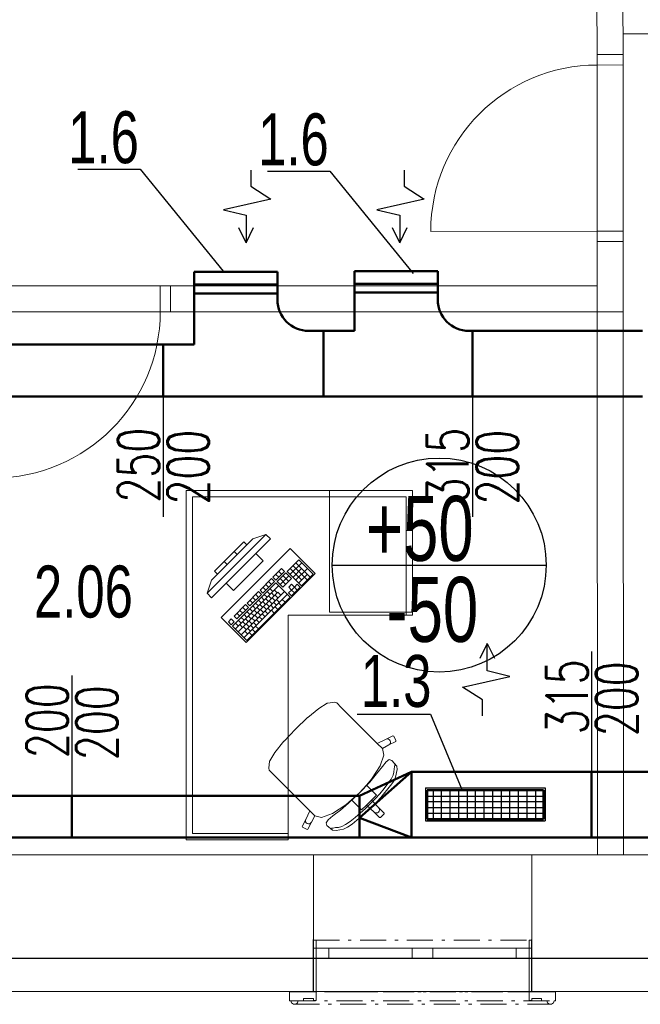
# Model space of a CAD drawing. Header units: millimetres. Extents: x 28262 to 240133, y -152087 to 56534.
# Tile 88 of 107: x 209948 to 212933, y -35940 to -31203. Entities that reach past the tile are written whole.
import ezdxf

# ---------------------------------------------------------------- set-up
doc = ezdxf.new("R2010")
doc.units = ezdxf.units.MM
doc.header["$MEASUREMENT"] = 0
doc.linetypes.add('Čerchovaná M', pattern=[225, 125, -42.5, 15, -42.5])
doc.linetypes.add('Čerchovaná S', pattern=[175, 75, -42.5, 15, -42.5])
for name, color, linetype, lineweight in [('--písmo', 7, 'Continuous', 25), ('--VZT', 6, 'Continuous', 50), ('--VZT POPIS', 7, 'Continuous', 25), ('--VZT_ODV', 5, 'Continuous', 50), ('--VZT_ODVOD', 5, 'Continuous', 50), ('--VZT_POPIS', 7, 'Continuous', 25), ('--VZT_PŘÍVOD', 6, 'Continuous', 50), ('Konstrukce - nosné', 7, 'Continuous', 9), ('Nové_3D prvky fasada nove', 7, 'Continuous', 9), ('Nové_Interiér - nábytek', 9, 'Continuous', 9), ('Nové_Konstrukce - nosné', 7, 'Continuous', 9), ('Nové_Otvory – Dveře', 7, 'Continuous', 9), ('Nové_Otvory – Okna', 7, 'Continuous', 9)]:
    doc.layers.add(name, color=color, linetype=linetype, lineweight=lineweight)
doc.layers.add('NonPlottable_0', color=7, linetype='Continuous', lineweight=13, plot=False)
doc.styles.add('styl1', font='arial.ttf', dxfattribs={"width": 0.7, "height": 250})
doc.styles.add('styl6', font='romans.shx', dxfattribs={"width": 0.7, "height": 200})

msp = doc.modelspace()

# ---------------------------------------------------------------- linework, layer by layer
at = {"layer": '--VZT'}
for p, q in [((211582, -34937.4), (211832, -34822.4)), ((211832, -34822.4), (211582, -35043.7)), ((214326, -34822.4), (211832, -34822.4)), ((211832, -35137.4), (211832, -34822.4)), ((212699, -35137.4), (212699, -34822.4)), ((212468, -34909.7), (211908, -34909.7)), ((211908, -35049.7), (211908, -34909.7)), ((212468, -35049.7), (212468, -34909.7)), ((210199, -35137.4), (210199, -34937.4)), ((211582, -35137.4), (211582, -34937.4)), ((211582, -35043.7), (211832, -35137.4)), ((212468, -35049.7), (211908, -35049.7)), ((212699, -35137.4), (204938.4, -35137.4)), ((218657.5, -35137.4), (212699, -35137.4))]:
    msp.add_line(p, q, dxfattribs=at)
at = {"layer": '--VZT POPIS'}
for p, q in [((210638, -33015.3), (210638, -33595.2)), ((212125.5, -33015.3), (212125.5, -33595.2)), ((211451.1, -33826.7), (212480.4, -33826.7)), ((212699, -34242.5), (212699, -34822.4)), ((210199, -34357.5), (210199, -34937.4)), ((211900.1, -34899.3), (211900.1, -35057.1)), ((212475, -34899.3), (212475, -35057.1))]:
    msp.add_line(p, q, dxfattribs=at)
msp.add_circle((211965.8, -33826.7), 514.7, dxfattribs=at)
at = {"layer": '--VZT_ODV'}
for p, q in [((210788, -32765.3), (209277, -32765.3)), ((212858.8, -33015.3), (209121.7, -33015.3))]:
    msp.add_line(p, q, dxfattribs=at)
for centre in [(211338, -32550.3), (212108.7, -32550.3)]:
    msp.add_arc(centre, 150, 180, 270, dxfattribs=at)
at = {"layer": '--VZT_ODVOD'}
for p, q in [((210788, -32519.4), (210788, -32416)), ((210788, -32416), (211188, -32416)), ((211188, -32550.3), (211188, -32416)), ((211558.7, -32515.3), (211558.7, -32411.9)), ((211558.7, -32411.9), (211958.7, -32411.9)), ((211958.7, -32550.3), (211958.7, -32411.9)), ((210788, -32477.4), (211188, -32477.4)), ((211558.7, -32473.4), (211958.7, -32473.4)), ((210788, -32519.4), (211188, -32519.4)), ((210788, -32519.4), (210788, -32765.3)), ((211558.7, -32515.3), (211958.7, -32515.3)), ((211558.7, -32515.3), (211558.7, -32700.3)), ((211408.7, -32700.3), (211338, -32700.3)), ((211408.7, -33015.3), (211408.7, -32700.3)), ((211408.7, -32700.3), (211558.7, -32700.3)), ((212943, -32700.3), (212108.7, -32700.3)), ((212125.5, -32700.3), (212125.5, -33015.3)), ((210638, -32765.3), (210638, -33015.3)), ((212858.8, -33015.3), (212943, -33015.3))]:
    msp.add_line(p, q, dxfattribs=at)
at = {"layer": '--VZT_POPIS'}
for p, q in [((210227.2, -31921.5), (210527.3, -31921.5)), ((210527.3, -31921.5), (210926.8, -32412.7)), ((211059.1, -31926), (211059.1, -32003.7)), ((211140.2, -31932), (211440.3, -31932)), ((211440.3, -31932), (211839.8, -32423.2)), ((211797, -31926), (211797, -32003.7)), ((211059.1, -32003.7), (211156.2, -32065.5)), ((211797, -32003.7), (211894.1, -32065.5)), ((211156.2, -32065.5), (210928.4, -32116.7)), ((211894.1, -32065.5), (211666.3, -32116.7)), ((210928.4, -32116.7), (211037.9, -32143.2)), ((211666.3, -32116.7), (211775.8, -32143.2)), ((211037.9, -32143.2), (211037.9, -32275.6)), ((211775.8, -32143.2), (211775.8, -32275.6)), ((211037.9, -32275.6), (211002.6, -32204.9)), ((211037.9, -32275.6), (211073.2, -32203.2)), ((211775.8, -32275.6), (211740.5, -32204.9)), ((211775.8, -32275.6), (211811.1, -32203.2)), ((212195.8, -34203.5), (212160.5, -34275.9)), ((212195.8, -34335.9), (212195.8, -34203.5)), ((212195.8, -34203.5), (212231.1, -34274.1)), ((212305.3, -34362.4), (212195.8, -34335.9)), ((212077.5, -34413.6), (212305.3, -34362.4)), ((212174.6, -34475.4), (212077.5, -34413.6)), ((212174.6, -34553), (212174.6, -34475.4)), ((211571.8, -34544.5), (211923.3, -34544.5)), ((211923.3, -34544.5), (212073.9, -34906.7)), ((211900.1, -34899.3), (212475, -34899.3)), ((211939, -35049.7), (211939, -34909.7)), ((211977.5, -35049.7), (211977.5, -34909.7)), ((212018.5, -35049.7), (212018.5, -34909.7)), ((212061, -35049.7), (212061, -34909.7)), ((212102, -35049.7), (212102, -34909.7)), ((212140.5, -35049.7), (212140.5, -34909.7)), ((212181.5, -35049.7), (212181.5, -34909.7)), ((212224, -35049.7), (212224, -34909.7)), ((212265, -35049.7), (212265, -34909.7)), ((212306, -35049.7), (212306, -34909.7)), ((212347, -35049.7), (212347, -34909.7)), ((212389.5, -35049.7), (212389.5, -34909.7)), ((212430.5, -35049.7), (212430.5, -34909.7)), ((211907.8, -34938.3), (212468, -34938.3)), ((211907.8, -34993.2), (212468, -34993.2)), ((211909, -34965.2), (212468, -34965.2)), ((211900.1, -35057.1), (212475, -35057.1)), ((211907.8, -35021.3), (212468, -35021.3))]:
    msp.add_line(p, q, dxfattribs=at)
at = {"layer": '--VZT_PŘÍVOD'}
for p, q in [((204488.4, -34937.4), (211582, -34937.4)), ((211582, -34937.4), (211582, -35137.4))]:
    msp.add_line(p, q, dxfattribs=at)
at = {"layer": 'Konstrukce - nosné', "linetype": 'Continuous'}
for p, q in [((211360.8, -35220.4), (209022.2, -35220.3)), ((211360.8, -35670.4), (211360.8, -35220.4)), ((211360.8, -35720.4), (211360.8, -35670.4)), ((209022.2, -35720.3), (211360.8, -35720.4))]:
    msp.add_line(p, q, dxfattribs=at)
at = {"layer": 'NonPlottable_0'}
for p, q in [((212724.6, -30920.4), (212724.9, -31370.6)), ((212849.9, -31370.5), (212849.6, -30920.3)), ((212849.8, -31270.1), (215082.1, -31270.1)), ((212724.9, -31370.6), (212849.9, -31370.5)), ((212725.4, -32482.5), (210674.2, -32482.5)), ((210674.2, -32482.5), (210674.2, -32607.5)), ((212725.5, -32607.5), (212725.4, -32482.5)), ((210674.2, -32607.5), (212725.5, -32607.5)), ((212850.5, -32607.5), (212725.5, -32607.6)), ((212725.5, -32607.6), (212726.9, -35220.7)), ((212851.9, -35220.6), (212850.5, -32607.5)), ((212726.9, -35220.7), (212851.9, -35220.6)), ((211373.3, -35631.3), (211360.6, -35631.3)), ((211360.6, -35631.3), (211360.6, -35880.6)), ((211373.3, -35921.5), (211373.3, -35631.3)), ((212410.6, -35631.3), (212397.9, -35631.3)), ((212397.9, -35631.3), (212397.9, -35921.5)), ((212410.6, -35880.6), (212410.6, -35631.3)), ((211360.4, -35718.6), (208971.6, -35718.6)), ((211360.4, -35878.6), (211360.4, -35718.6)), ((213365.8, -35718.7), (212410.4, -35718.6)), ((212410.4, -35718.6), (212410.4, -35878.6)), ((208971.6, -35878.6), (211360.4, -35878.6)), ((211246.3, -35880.6), (211246.3, -35923.7)), ((211360.6, -35880.6), (211246.3, -35880.6)), ((212410.4, -35878.6), (213365.8, -35878.7)), ((212524.9, -35880.6), (212410.6, -35880.6)), ((212524.9, -35923.7), (212524.9, -35880.6)), ((211246.3, -35923.7), (211252.9, -35923.7)), ((211252.9, -35923.7), (211256.2, -35933.9)), ((211256.2, -35933.9), (211264.9, -35940.3)), ((211264.9, -35940.3), (211275.7, -35940.3)), ((211275.7, -35940.3), (211284.5, -35933.9)), ((211284.5, -35933.9), (211287.8, -35923.7)), ((211287.8, -35923.7), (211312.8, -35923.7)), ((211312.8, -35923.7), (211312.8, -35912.3)), ((211312.8, -35912.3), (211360.6, -35912.3)), ((211360.6, -35912.3), (211360.6, -35921.5)), ((211360.6, -35921.5), (211373.3, -35921.5)), ((212397.9, -35921.5), (212410.6, -35921.5)), ((212410.6, -35921.5), (212410.6, -35912.3)), ((212410.6, -35912.3), (212458.5, -35912.3)), ((212458.5, -35912.3), (212458.5, -35923.7)), ((212458.5, -35923.7), (212483.4, -35923.7)), ((212483.4, -35923.7), (212486.8, -35933.9)), ((212486.8, -35933.9), (212495.5, -35940.3)), ((212495.5, -35940.3), (212506.3, -35940.3)), ((212506.3, -35940.3), (212515, -35933.9)), ((212515, -35933.9), (212518.4, -35923.7)), ((212518.4, -35923.7), (212524.9, -35923.7))]:
    msp.add_line(p, q, dxfattribs=at)
at = {"layer": 'Nové_3D prvky fasada nove', "linetype": 'Continuous'}
for p, q in [((211360.6, -35631.3), (211360.6, -35880.6)), ((211373.3, -35631.3), (211360.6, -35631.3)), ((211373.3, -35631.3), (211373.3, -35921.5)), ((212410.6, -35631.3), (212397.9, -35631.3)), ((212397.9, -35631.3), (212397.9, -35921.5)), ((212410.6, -35631.3), (212410.6, -35880.6)), ((211246.3, -35880.6), (211246.3, -35923.7)), ((211360.6, -35880.6), (211246.3, -35880.6)), ((212524.9, -35880.6), (212410.6, -35880.6)), ((212524.9, -35880.6), (212524.9, -35923.7)), ((211252.9, -35923.7), (211246.3, -35923.7)), ((211252.9, -35923.7), (211256.2, -35933.9)), ((211256.2, -35933.9), (211264.9, -35940.3)), ((211275.7, -35940.3), (211264.9, -35940.3)), ((211284.5, -35933.9), (211275.7, -35940.3)), ((211287.8, -35923.7), (211284.5, -35933.9)), ((211312.8, -35923.7), (211287.8, -35923.7)), ((211312.8, -35912.3), (211312.8, -35923.7)), ((211360.6, -35912.3), (211312.8, -35912.3)), ((211360.6, -35912.3), (211360.6, -35921.5)), ((211373.3, -35921.5), (211360.6, -35921.5)), ((212410.6, -35921.5), (212397.9, -35921.5)), ((212410.6, -35912.3), (212410.6, -35921.5)), ((212458.5, -35912.3), (212410.6, -35912.3)), ((212458.5, -35912.3), (212458.5, -35923.7)), ((212483.4, -35923.7), (212458.5, -35923.7)), ((212483.4, -35923.7), (212486.8, -35933.9)), ((212486.8, -35933.9), (212495.5, -35940.3)), ((212506.3, -35940.3), (212495.5, -35940.3)), ((212515, -35933.9), (212506.3, -35940.3)), ((212518.4, -35923.7), (212515, -35933.9)), ((212524.9, -35923.7), (212518.4, -35923.7))]:
    msp.add_line(p, q, dxfattribs=at)
at = {"layer": 'Nové_3D prvky fasada nove', "linetype": 'Čerchovaná M'}
for p, q in [((211360.6, -35631.3), (211360.6, -35880.6)), ((211373.3, -35631.3), (211360.6, -35631.3)), ((211360.6, -35631.3), (211360.6, -35880.6)), ((211360.6, -35631.3), (212410.6, -35631.3)), ((211373.3, -35921.5), (211373.3, -35631.3)), ((212397.9, -35921.5), (212397.9, -35631.3)), ((212397.9, -35631.3), (212410.6, -35631.3)), ((212410.6, -35631.3), (212410.6, -35880.6)), ((212410.6, -35631.3), (212410.6, -35880.6)), ((211246.3, -35880.6), (211246.3, -35923.7)), ((211360.6, -35880.6), (211246.3, -35880.6)), ((211246.3, -35880.6), (211246.3, -35923.7)), ((211246.3, -35880.6), (212524.9, -35880.6)), ((212410.6, -35880.6), (212524.9, -35880.6)), ((212524.9, -35880.6), (212524.9, -35923.7)), ((212524.9, -35880.6), (212524.9, -35923.7)), ((211246.3, -35923.7), (211252.9, -35923.7)), ((211246.3, -35923.7), (212524.9, -35923.7)), ((211252.9, -35923.7), (211256.2, -35933.9)), ((211252.9, -35923.7), (211256.2, -35933.9)), ((211256.2, -35933.9), (211264.9, -35940.3)), ((211256.2, -35933.9), (211264.9, -35940.3)), ((211264.9, -35940.3), (211275.7, -35940.3)), ((211264.9, -35940.3), (212506.3, -35940.3)), ((211275.7, -35940.3), (211284.5, -35933.9)), ((211284.5, -35933.9), (211287.8, -35923.7)), ((211287.8, -35923.7), (211312.8, -35923.7)), ((211312.8, -35923.7), (211312.8, -35912.3)), ((211312.8, -35912.3), (211360.6, -35912.3)), ((211360.6, -35912.3), (211360.6, -35921.5)), ((211360.6, -35921.5), (211373.3, -35921.5)), ((212410.6, -35921.5), (212397.9, -35921.5)), ((212410.6, -35912.3), (212410.6, -35921.5)), ((212458.5, -35912.3), (212410.6, -35912.3)), ((212458.5, -35923.7), (212458.5, -35912.3)), ((212483.4, -35923.7), (212458.5, -35923.7)), ((212486.8, -35933.9), (212483.4, -35923.7)), ((212495.5, -35940.3), (212486.8, -35933.9)), ((212506.3, -35940.3), (212495.5, -35940.3)), ((212515, -35933.9), (212506.3, -35940.3)), ((212515, -35933.9), (212506.3, -35940.3)), ((212518.4, -35923.7), (212515, -35933.9)), ((212518.4, -35923.7), (212515, -35933.9)), ((212524.9, -35923.7), (212518.4, -35923.7))]:
    msp.add_line(p, q, dxfattribs=at)
at = {"layer": 'Nové_3D prvky fasada nove', "linetype": 'Čerchovaná S'}
msp.add_line((211245.4, -35880.2), (212524.9, -35880.6), dxfattribs=at)
at = {"layer": 'Nové_Interiér - nábytek', "linetype": 'Continuous'}
for p, q in [((210748.7, -33468.6), (211837.6, -33468.6)), ((210748.7, -35148.5), (210748.7, -33468.6)), ((210748.7, -33468.6), (210778.7, -33468.6)), ((210748.7, -33498.6), (210748.7, -33468.6)), ((210778.7, -33468.6), (211807.6, -33468.6)), ((211437.6, -34053.6), (211437.6, -33468.6)), ((211807.6, -33468.6), (211837.6, -33468.6)), ((211837.6, -33468.6), (211837.6, -34068.6)), ((211837.6, -33468.6), (211837.6, -33498.6)), ((210748.7, -35118.5), (210748.7, -33498.6)), ((211807.6, -33498.6), (210778.7, -33498.6)), ((210778.7, -33498.6), (210778.7, -35118.5)), ((211807.6, -34068.6), (211807.6, -33498.6)), ((211837.6, -33498.6), (211837.6, -34068.6)), ((211132.8, -33679.7), (210849.9, -33962.6)), ((211132.8, -33679.7), (211069.1, -33700.9)), ((211154, -33700.9), (211132.8, -33679.7)), ((210871.1, -33983.8), (211154, -33700.9)), ((210871.1, -33898.9), (211069.1, -33700.9)), ((211026.7, -33715.1), (210885.3, -33856.5)), ((210899.4, -33870.6), (211040.8, -33729.2)), ((211040.8, -33729.2), (211026.7, -33715.1)), ((211249.4, -33746.9), (210917.1, -34079.2)), ((211083.3, -33771.6), (210941.8, -33913.1)), ((210993.7, -33776.3), (210979.6, -33762.2)), ((211118.6, -33807), (211083.3, -33771.6)), ((211369.6, -33867.1), (211249.4, -33746.9)), ((210946.6, -33823.5), (210932.4, -33809.3)), ((210977.2, -33948.4), (211118.6, -33807)), ((211290.7, -33802), (211235.3, -33857.4)), ((211249, -33871.1), (211304.4, -33815.7)), ((211345.4, -33884.4), (211276.9, -33815.9)), ((211359.3, -33870.6), (211290.7, -33802)), ((210885.3, -33856.5), (210899.4, -33870.6)), ((211037.3, -34199.4), (211369.6, -33867.1)), ((211207.8, -33843.8), (211166.3, -33885.3)), ((211180, -33899), (211221.6, -33857.5)), ((211193.9, -33885.2), (211180.1, -33871.5)), ((211228.4, -33864.3), (211186.9, -33905.9)), ((211207.7, -33871.3), (211194, -33857.6)), ((211221.6, -33857.5), (211207.8, -33843.8)), ((211255.8, -33891.8), (211228.4, -33864.3)), ((211235.3, -33857.4), (211303.9, -33926)), ((211304, -33898.4), (211249.2, -33843.6)), ((211262.8, -33884.8), (211304.3, -33843.3)), ((211331.6, -33898.3), (211263, -33829.7)), ((211276.5, -33898.6), (211331.9, -33843.2)), ((211290.2, -33912.3), (211331.7, -33870.7)), ((211303.9, -33926), (211359.3, -33870.6)), ((210849.9, -33962.6), (210871.1, -33898.9)), ((210941.8, -33913.1), (210977.2, -33948.4)), ((211179.9, -33912.8), (210972.2, -34120.5)), ((211159.4, -33892.2), (211104, -33947.6)), ((211117.7, -33961.3), (211173.1, -33905.9)), ((211145.4, -33933.6), (211131.7, -33919.9)), ((211159.2, -33919.8), (211145.5, -33906.1)), ((211173.1, -33905.9), (211159.4, -33892.2)), ((211166.3, -33885.3), (211180, -33899)), ((211248.5, -33981.4), (211179.9, -33912.8)), ((211186.9, -33905.9), (211214.3, -33933.3)), ((211200.6, -33919.6), (211242.1, -33878)), ((211228.1, -33919.5), (211200.7, -33892)), ((211214.3, -33933.3), (211255.8, -33891.8)), ((211242, -33905.6), (211214.6, -33878.2)), ((211255.7, -33919.3), (211241.9, -33933.2)), ((211269.4, -33933), (211255.7, -33919.3)), ((211283.3, -33919.2), (211269.4, -33933)), ((211297, -33932.9), (211283.3, -33919.2)), ((210849.9, -33962.6), (210871.1, -33983.8)), ((210985.9, -34134.2), (211193.7, -33926.5)), ((210999.7, -34147.9), (211190.1, -33957.5)), ((211013.4, -34161.7), (211221.1, -33953.9)), ((211027.1, -34175.4), (211234.8, -33967.7)), ((211097.1, -33954.5), (211041.7, -34009.9)), ((211055.4, -34023.6), (211110.8, -33968.3)), ((211096.9, -33982.1), (211083.2, -33968.4)), ((211110.8, -33968.3), (211097.1, -33954.5)), ((211104, -33947.6), (211117.7, -33961.3)), ((211131.5, -33947.5), (211117.8, -33933.8)), ((211138.3, -33981.9), (211124.6, -33968.2)), ((211152.1, -33968.1), (211138.4, -33954.3)), ((211166, -33954.2), (211152.2, -33940.5)), ((211172.8, -33974.8), (211159, -33961.1)), ((211186.6, -33961), (211172.9, -33947.3)), ((211203.8, -33971.3), (211190.1, -33957.5)), ((211255.6, -33946.9), (211241.7, -33960.7)), ((211241.7, -33960.7), (211255.4, -33974.4)), ((211241.9, -33933.2), (211255.6, -33946.9)), ((211255.4, -33974.4), (211297, -33932.9)), ((211255.6, -33946.9), (211269.4, -33933)), ((211269.3, -33960.6), (211255.6, -33946.9)), ((211283.1, -33946.8), (211269.4, -33933)), ((211040.8, -34189.1), (211248.5, -33981.4)), ((211041.7, -34009.9), (211055.4, -34023.6)), ((211069.2, -34009.8), (211055.5, -33996.1)), ((211083.1, -33996), (211069.4, -33982.2)), ((211096.7, -34023.4), (211083, -34009.7)), ((211110.6, -34009.6), (211096.9, -33995.9)), ((211117.4, -34030.2), (211103.6, -34016.5)), ((211124.4, -33995.8), (211110.7, -33982)), ((211131.2, -34016.4), (211117.5, -34002.7)), ((211145.1, -34002.5), (211131.3, -33988.8)), ((211148.4, -34026.6), (211134.7, -34012.9)), ((211158.9, -33988.7), (211145.2, -33975)), ((211162.2, -34012.8), (211148.5, -33999.1)), ((211176.1, -33998.9), (211162.4, -33985.2)), ((211182.9, -34019.6), (211169.2, -34005.9)), ((211189.9, -33985.1), (211176.2, -33971.4)), ((211196.7, -34005.7), (211183, -33992)), ((211207, -34022.9), (211193.3, -34009.2)), ((211224.3, -34005.6), (211210.6, -33991.9)), ((211034.7, -34016.9), (210979.4, -34072.2)), ((210993.1, -34086), (211048.5, -34030.6)), ((211006.9, -34072.1), (210993.2, -34058.4)), ((211020.8, -34058.3), (211007.1, -34044.6)), ((211034.6, -34044.4), (211020.9, -34030.7)), ((211048.5, -34030.6), (211034.7, -34016.9)), ((211055.2, -34065), (211041.5, -34051.3)), ((211069, -34051.1), (211055.3, -34037.4)), ((211075.8, -34071.8), (211062.1, -34058.1)), ((211082.9, -34037.3), (211069.2, -34023.6)), ((211089.7, -34057.9), (211076, -34044.2)), ((211103.5, -34044.1), (211089.8, -34030.4)), ((211106.8, -34068.2), (211093.1, -34054.5)), ((211120.7, -34054.3), (211107, -34040.6)), ((211127.5, -34075), (211113.8, -34061.3)), ((211134.5, -34040.5), (211120.8, -34026.8)), ((211141.3, -34061.1), (211127.6, -34047.4)), ((211155.2, -34047.3), (211141.5, -34033.6)), ((211169, -34033.4), (211155.3, -34019.7)), ((211172.4, -34057.5), (211158.6, -34043.8)), ((211189.7, -34040.2), (211175.9, -34026.5)), ((211837.6, -34053.6), (211437.6, -34053.6)), ((210917.1, -34079.2), (211037.3, -34199.4)), ((210965.5, -34086.1), (210951.7, -34099.9)), ((210951.7, -34099.9), (210965.4, -34113.7)), ((210965.4, -34113.7), (210979.2, -34099.8)), ((210979.2, -34099.8), (210965.5, -34086.1)), ((210979.4, -34072.2), (210993.1, -34086)), ((210999.8, -34120.4), (210986.1, -34106.7)), ((211013.6, -34106.5), (210999.9, -34092.8)), ((211027.5, -34092.7), (211013.8, -34079)), ((211034.3, -34113.3), (211020.6, -34099.6)), ((211041.3, -34078.8), (211027.6, -34065.1)), ((211048.1, -34099.5), (211034.4, -34085.8)), ((211051.5, -34123.6), (211037.7, -34109.9)), ((211062, -34085.6), (211048.3, -34071.9)), ((211065.3, -34109.7), (211051.6, -34096)), ((211079.1, -34095.9), (211065.4, -34082.2)), ((211085.9, -34116.5), (211072.2, -34102.8)), ((211093, -34082), (211079.3, -34068.3)), ((211099.8, -34102.7), (211086.1, -34089)), ((211113.6, -34088.8), (211099.9, -34075.1)), ((211837.6, -34068.6), (211238.8, -34068.6)), ((211238.8, -34068.6), (211238.8, -35148.5)), ((211837.6, -34068.6), (211807.6, -34068.6)), ((210972.2, -34120.5), (211040.8, -34189.1)), ((211020.4, -34127.2), (211006.7, -34113.5)), ((211037.6, -34137.4), (211023.9, -34123.7)), ((211044.4, -34158.1), (211030.7, -34144.3)), ((211058.2, -34144.2), (211044.5, -34130.5)), ((211065, -34164.8), (211051.3, -34151.1)), ((211072.1, -34130.4), (211058.4, -34116.7)), ((211080.6, -34149.3), (211066.9, -34135.6)), ((211096.2, -34133.7), (211082.5, -34120)), ((211429.7, -34490.7), (211463.6, -34486.7)), ((211463.6, -34486.7), (211472.9, -34489.6)), ((211472.9, -34489.6), (211494.8, -34511.5)), ((211333.8, -34560.1), (211387.5, -34516.5)), ((211387.5, -34516.5), (211427.5, -34491.6)), ((211427.5, -34491.6), (211429.7, -34490.7)), ((211494.8, -34511.5), (211520.3, -34537)), ((211520.3, -34537), (211668.2, -34684.9)), ((211274.7, -34615.6), (211333, -34560.8)), ((211333, -34560.8), (211333.8, -34560.1)), ((211274.7, -34615.6), (211219.8, -34673.9)), ((211219.1, -34674.8), (211175.6, -34728.4)), ((211219.8, -34673.9), (211219.1, -34674.8)), ((211668.2, -34684.9), (211710, -34665.3)), ((211710, -34665.3), (211743.1, -34648.3)), ((211710, -34665.3), (211715.6, -34663.7)), ((211715.6, -34663.7), (211721.4, -34664.4)), ((211721.4, -34664.4), (211726.5, -34667.2)), ((211756.6, -34675.1), (211723.5, -34692)), ((211726.5, -34667.2), (211730.1, -34671.8)), ((211730.1, -34671.8), (211731.7, -34677.4)), ((211731.7, -34677.4), (211731, -34683.3)), ((211743.1, -34648.3), (211747.1, -34649.6)), ((211747.1, -34649.6), (211757.9, -34671)), ((211757.9, -34671), (211756.6, -34675.1)), ((211692.4, -34709.1), (211668.2, -34684.9)), ((211692.4, -34709.1), (211692.5, -34709.3)), ((211723.5, -34692), (211692.5, -34709.3)), ((211692.5, -34709.3), (211699.9, -34741.3)), ((211728.1, -34688.4), (211723.5, -34692)), ((211731, -34683.3), (211728.1, -34688.4)), ((211149.8, -34770.6), (211145.8, -34804.5)), ((211150.6, -34768.5), (211149.8, -34770.6)), ((211175.6, -34728.4), (211150.6, -34768.5)), ((211699.9, -34741.3), (211681.6, -34793.3)), ((211692.7, -34795.3), (211711.3, -34773)), ((211711.3, -34773), (211725.7, -34763)), ((211725.7, -34763), (211738.6, -34766.4)), ((211738.6, -34766.4), (211761.8, -34794.3)), ((211145.8, -34804.5), (211148.6, -34813.8)), ((211148.6, -34813.8), (211170.6, -34835.8)), ((211681.6, -34793.3), (211640.2, -34857.1)), ((211664.8, -34831.5), (211692.7, -34795.3)), ((211748.1, -34823.2), (211749.3, -34807.8)), ((211749.3, -34807.8), (211751.3, -34797)), ((211751.3, -34797), (211752.1, -34789)), ((211752.1, -34789), (211752.9, -34784.5)), ((211763.6, -34811), (211755.9, -34847.2)), ((211761.8, -34794.3), (211763.6, -34811)), ((211170.6, -34835.8), (211196.1, -34861.3)), ((211196.1, -34861.3), (211344, -35009.1)), ((211640.2, -34857.1), (211615.4, -34885.2)), ((211632.1, -34870.8), (211664.8, -34831.5)), ((211719.4, -34878.6), (211734.3, -34856.8)), ((211746.9, -34866.4), (211732, -34888.1)), ((211734.3, -34856.8), (211744.2, -34837.9)), ((211744.2, -34837.9), (211748.1, -34823.2)), ((211755.9, -34847.2), (211746.9, -34866.4)), ((211615.4, -34885.2), (211582.1, -34923.1)), ((211582.6, -34923.5), (211632.1, -34870.8)), ((211615.4, -34885.2), (211642.8, -34912.6)), ((211642.8, -34912.6), (211664, -34933.8)), ((211679.7, -34927.2), (211700.8, -34902.4)), ((211732, -34888.1), (211685.2, -34944.8)), ((211700.8, -34902.4), (211719.4, -34878.6)), ((211516.1, -34981.2), (211544.3, -34956.4)), ((211582.6, -34923.5), (211529.8, -34973)), ((211544.3, -34956.4), (211582.1, -34923.1)), ((211544.3, -34956.4), (211571.7, -34983.8)), ((211640.3, -34957.4), (211628.4, -34969.3)), ((211634.3, -34975.3), (211657.1, -34951.8)), ((211664, -34933.8), (211640.3, -34957.4)), ((211640.3, -34957.4), (211674.3, -34993.9)), ((211685.2, -34944.8), (211646.1, -34987)), ((211657.1, -34951.8), (211679.7, -34927.2)), ((211344, -35009.1), (211324.4, -35050.9)), ((211368.2, -35033.4), (211344, -35009.1)), ((211452.3, -35022.5), (211516.1, -34981.2)), ((211490.5, -35005.7), (211454.4, -35033.7)), ((211529.8, -34973), (211490.5, -35005.7)), ((211571.7, -34983.8), (211592.8, -35004.9)), ((211610.8, -34998.1), (211586.2, -35020.6)), ((211592.8, -35004.9), (211616.4, -34981.3)), ((211603.9, -35026.1), (211646.1, -34987)), ((211634.3, -34975.3), (211610.8, -34998.1)), ((211616.4, -34981.3), (211628.4, -34969.3)), ((211616.4, -34981.3), (211653, -35015.3)), ((211677.5, -35010.3), (211674.2, -35015.2)), ((211674.3, -34993.9), (211677.6, -34998.8)), ((211674.3, -34993.9), (211700.4, -35020)), ((211678.7, -35004.5), (211677.5, -35010.3)), ((211677.6, -34998.8), (211678.7, -35004.5)), ((211324.4, -35050.9), (211307.4, -35084)), ((211324.4, -35050.9), (211322.8, -35056.5)), ((211322.8, -35056.5), (211323.4, -35062.4)), ((211351.1, -35064.4), (211368.4, -35033.4)), ((211368.2, -35033.4), (211368.4, -35033.4)), ((211368.4, -35033.4), (211400.4, -35040.9)), ((211400.4, -35040.9), (211452.3, -35022.5)), ((211432.1, -35052.3), (211422.1, -35066.6)), ((211454.4, -35033.7), (211432.1, -35052.3)), ((211561.5, -35041.8), (211537.7, -35060.4)), ((211547.1, -35072.9), (211603.9, -35026.1)), ((211586.2, -35020.6), (211561.5, -35041.8)), ((211653, -35015.3), (211657.8, -35018.5)), ((211653, -35015.3), (211679.1, -35041.4)), ((211657.8, -35018.5), (211663.6, -35019.6)), ((211663.6, -35019.6), (211669.3, -35018.4)), ((211669.3, -35018.4), (211674.2, -35015.2)), ((211679.1, -35041.4), (211683.3, -35041.3)), ((211683.3, -35041.3), (211691.8, -35032.8)), ((211700.4, -35024.3), (211691.8, -35032.8)), ((211700.4, -35020), (211700.4, -35024.3)), ((211307.4, -35084), (211308.7, -35088)), ((211308.7, -35088), (211330.1, -35098.9)), ((211323.4, -35062.4), (211326.3, -35067.5)), ((211326.3, -35067.5), (211330.8, -35071.1)), ((211330.1, -35098.9), (211334.1, -35097.5)), ((211330.8, -35071.1), (211336.5, -35072.6)), ((211334.1, -35097.5), (211351.1, -35064.4)), ((211336.5, -35072.6), (211342.3, -35071.9)), ((211342.3, -35071.9), (211347.4, -35069)), ((211347.4, -35069), (211351.1, -35064.4)), ((211422.1, -35066.6), (211425.5, -35079.5)), ((211425.5, -35079.5), (211453.3, -35102.7)), ((211448, -35093.1), (211443.5, -35093.9)), ((211456.1, -35092.3), (211448, -35093.1)), ((211453.3, -35102.7), (211470.1, -35104.6)), ((211466.8, -35090.2), (211456.1, -35092.3)), ((211482.2, -35089.1), (211466.8, -35090.2)), ((211470.1, -35104.6), (211506.2, -35096.8)), ((211497, -35085.2), (211482.2, -35089.1)), ((211515.8, -35075.2), (211497, -35085.2)), ((211506.2, -35096.8), (211525.5, -35087.8)), ((211537.7, -35060.4), (211515.8, -35075.2)), ((211525.5, -35087.8), (211547.1, -35072.9)), ((210748.7, -35148.5), (210748.7, -35118.5)), ((211238.8, -35148.5), (210748.7, -35148.5)), ((210778.7, -35148.5), (210748.7, -35148.5)), ((210778.7, -35118.5), (211238.8, -35118.5)), ((211238.8, -35148.5), (210778.7, -35148.5)), ((211238.8, -35118.5), (211238.8, -35148.5))]:
    msp.add_line(p, q, dxfattribs=at)
at = {"layer": 'Nové_Konstrukce - nosné', "linetype": 'Continuous'}
for p, q in [((212724.6, -30920.4), (212724.9, -31370.6)), ((212849.8, -31270.1), (215082.1, -31270.1)), ((212849.9, -31370.5), (212849.8, -31270.1)), ((212724.9, -31370.6), (212724.8, -31358.6)), ((212849.9, -31370.5), (212849.8, -31358.5)), ((212849.9, -31370.5), (212724.9, -31370.6)), ((212850.3, -32270.5), (212725.3, -32270.6)), ((212725.3, -32270.6), (212725.3, -32282.6)), ((212725.3, -32270.6), (212725.4, -32482.5)), ((212850.3, -32270.5), (212850.3, -32282.5)), ((212850.4, -32482.5), (212850.3, -32270.5)), ((210674.2, -32482.5), (210686.2, -32482.5)), ((210674.2, -32482.5), (210674.2, -32607.5)), ((212725.4, -32482.5), (210674.2, -32482.5)), ((212850.5, -32607.5), (212850.4, -32482.5)), ((210674.2, -32607.5), (210686.2, -32607.5)), ((210674.2, -32607.5), (212850.5, -32607.5)), ((212725.5, -32607.6), (212726.9, -35220.7)), ((212851.9, -35220.6), (212850.5, -32607.5)), ((213012.3, -35220.4), (212410.8, -35220.4)), ((212410.8, -35720.4), (212410.8, -35220.4)), ((211360.4, -35628.6), (211360.4, -35878.6)), ((211360.4, -35628.6), (211360.4, -35718.6)), ((212410.4, -35628.6), (212410.4, -35878.6)), ((212410.4, -35628.6), (212410.4, -35718.6)), ((211360.4, -35718.6), (208971.6, -35718.6)), ((213365.8, -35718.7), (212410.4, -35718.6)), ((212410.8, -35720.4), (213012.3, -35720.4)), ((208971.6, -35878.6), (211360.4, -35878.6)), ((212410.4, -35878.6), (213365.8, -35878.7))]:
    msp.add_line(p, q, dxfattribs=at)
at = {"layer": 'Nové_Otvory – Dveře', "linetype": 'Continuous'}
for p, q in [((212724.9, -31370.6), (212724.8, -31358.6)), ((212724.9, -31370.6), (212724.8, -31358.6)), ((212849.9, -31370.5), (212849.8, -31358.5)), ((212849.9, -31370.5), (212849.8, -31358.5)), ((212724.9, -31370.6), (212849.9, -31370.5)), ((212849.9, -31370.5), (212724.9, -31370.6)), ((212849.9, -31370.5), (212724.9, -31370.6)), ((212724.9, -31370.6), (212725.3, -32270.6)), ((212724.9, -31420.6), (212724.9, -31370.6)), ((212849.9, -31370.5), (212850.3, -32270.5)), ((212849.9, -31370.5), (212849.9, -31420.5)), ((212849.9, -31420.5), (212724.9, -31420.6)), ((212725.3, -32220.6), (211925.3, -32221)), ((212725.3, -32220.6), (212850.3, -32220.5)), ((212725.3, -32270.6), (212725.3, -32220.6)), ((212850.3, -32220.5), (212850.3, -32270.5)), ((212850.3, -32270.5), (212725.3, -32270.6)), ((212850.3, -32270.5), (212725.3, -32270.6)), ((212850.3, -32270.5), (212725.3, -32270.6)), ((212725.3, -32270.6), (212725.3, -32282.6)), ((212725.3, -32270.6), (212725.3, -32282.6)), ((212850.3, -32270.5), (212850.3, -32282.5)), ((212850.3, -32270.5), (212850.3, -32282.5)), ((210674.2, -32482.5), (209774.2, -32482.5)), ((210674.2, -32482.5), (210624.2, -32482.5)), ((210624.2, -32482.5), (210624.2, -32607.5)), ((210674.2, -32607.5), (210674.2, -32482.5)), ((210674.2, -32482.5), (210674.2, -32607.5)), ((210674.2, -32482.5), (210674.2, -32607.5)), ((210674.2, -32482.5), (210686.2, -32482.5)), ((210674.2, -32482.5), (210686.2, -32482.5)), ((210674.2, -32607.5), (209774.2, -32607.5)), ((210624.2, -32607.5), (210674.2, -32607.5)), ((210674.2, -32607.5), (210686.2, -32607.5)), ((210674.2, -32607.5), (210686.2, -32607.5))]:
    msp.add_line(p, q, dxfattribs=at)
for centre, start, end in [((212725.3, -32220.6), 90.0298, 180.0298), ((209824.2, -32607.5), 270, 0)]:
    msp.add_arc(centre, 800, start, end, dxfattribs=at)
at = {"layer": 'Nové_Otvory – Okna', "linetype": 'Continuous'}
for p, q in [((212410.8, -35220.4), (211360.8, -35220.4)), ((211360.8, -35670.4), (211360.8, -35220.4)), ((212410.8, -35670.4), (212410.8, -35220.4)), ((211360.4, -35628.6), (211360.4, -35718.6)), ((211360.4, -35628.6), (211360.4, -35878.6)), ((211435.8, -35670.4), (211360.8, -35670.4)), ((211360.8, -35720.4), (211360.8, -35670.4)), ((211360.8, -35720.4), (211360.8, -35670.4)), ((211435.8, -35720.4), (211435.8, -35670.4)), ((211835.8, -35670.4), (211435.8, -35670.4)), ((211885.8, -35670.4), (211835.8, -35670.4)), ((211835.8, -35670.4), (211835.8, -35720.4)), ((211935.8, -35670.4), (211885.8, -35670.4)), ((211935.8, -35720.4), (211935.8, -35670.4)), ((212335.8, -35670.4), (211935.8, -35670.4)), ((212410.8, -35670.4), (212335.8, -35670.4)), ((212335.8, -35670.4), (212335.8, -35720.4)), ((212410.4, -35628.6), (212410.4, -35718.6)), ((212410.4, -35628.6), (212410.4, -35878.6)), ((212410.8, -35720.4), (212410.8, -35670.4)), ((212410.8, -35720.4), (212410.8, -35670.4)), ((212410.4, -35718.6), (211360.4, -35718.6)), ((212410.8, -35720.4), (211360.8, -35720.4)), ((211360.8, -35720.4), (211435.8, -35720.4)), ((211435.8, -35720.4), (211835.8, -35720.4)), ((211835.8, -35720.4), (211885.8, -35720.4)), ((211885.8, -35720.4), (211935.8, -35720.4)), ((211935.8, -35720.4), (212335.8, -35720.4)), ((212335.8, -35720.4), (212410.8, -35720.4)), ((212410.4, -35878.6), (211360.4, -35878.6))]:
    msp.add_line(p, q, dxfattribs=at)

# ---------------------------------------------------------------- texts
at = {"layer": '--písmo', "style": 'styl1', "width": 0.7}
msp.add_text('2.06', height=250, dxfattribs=at).set_placement((210016.8, -34079.1))
at = {"layer": '--VZT POPIS', "style": 'styl6', "width": 0.7}
for s, p in [('250', (210619.6, -33526.2)), ('200', (210858.4, -33535.6)), ('315', (212107, -33526.2)), ('200', (212345.9, -33535.6)), ('315', (212680.5, -34640.9)), ('200', (212919.4, -34650.3)), ('200', (210180.5, -34755.9)), ('200', (210419.4, -34765.3))]:
    msp.add_text(s, height=200, rotation=90, dxfattribs=at).set_placement(p)
at = {"layer": '--VZT POPIS', "style": 'styl1', "width": 0.7}
for s, p in [('+50', (211613.2, -33806.6)), ('-50', (211711.9, -34196.4))]:
    msp.add_text(s, height=312.5, dxfattribs=at).set_placement(p)
at = {"layer": '--VZT_POPIS', "style": 'styl1', "width": 0.7}
for s, p in [('1.6', (210181.8, -31893)), ('1.6', (211094.8, -31903.5)), ('1.3', (211588.8, -34509.5))]:
    msp.add_text(s, height=250, dxfattribs=at).set_placement(p)

doc.saveas('drawing.dxf')
